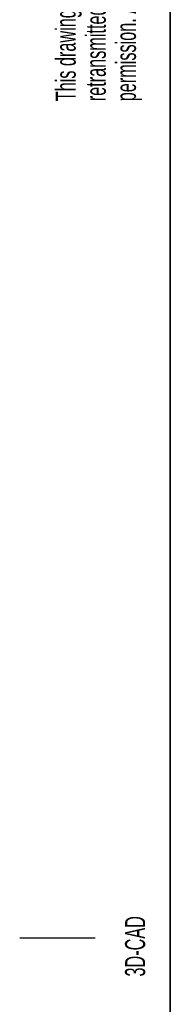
# Model space of a CAD drawing. Header units: millimetres. Extents: x 5 to 414, y 6 to 290.
# Tile 5 of 45: x 5 to 20, y 142 to 240. Entities that reach past the tile are written whole.
import ezdxf

# ---------------------------------------------------------------- set-up
doc = ezdxf.new("R2010")
doc.units = ezdxf.units.MM
doc.layers.add('SLD-0', color=7, linetype='Continuous')
doc.styles.add('SLDTEXTSTYLE0', font='TXT', dxfattribs={"width": 0.605})

msp = doc.modelspace()

# ---------------------------------------------------------------- linework, layer by layer
at = {"layer": 'SLD-0', "lineweight": 35}
msp.add_line((20, 288.5), (20, 6), dxfattribs=at)
at = {"layer": 'SLD-0'}
msp.add_line((12.5, 148.5), (5, 148.5), dxfattribs=at)

# ---------------------------------------------------------------- texts
at = {"layer": 'SLD-0', "char_height": 2, "attachment_point": 1, "rotation": 90, "style": 'SLDTEXTSTYLE0'}
for s, insert in [('permission. Any improper use is forbidden.', (14.5783, 231.9088)), ('retransmitted to others without our prior', (11.5783, 231.9088)), ('This drawing may not be duplicated nor', (8.5783, 231.9088)), ('3D-CAD', (15.4939, 144.6806))]:
    msp.add_mtext(s, dxfattribs=dict(at, insert=insert))

doc.saveas('drawing.dxf')
